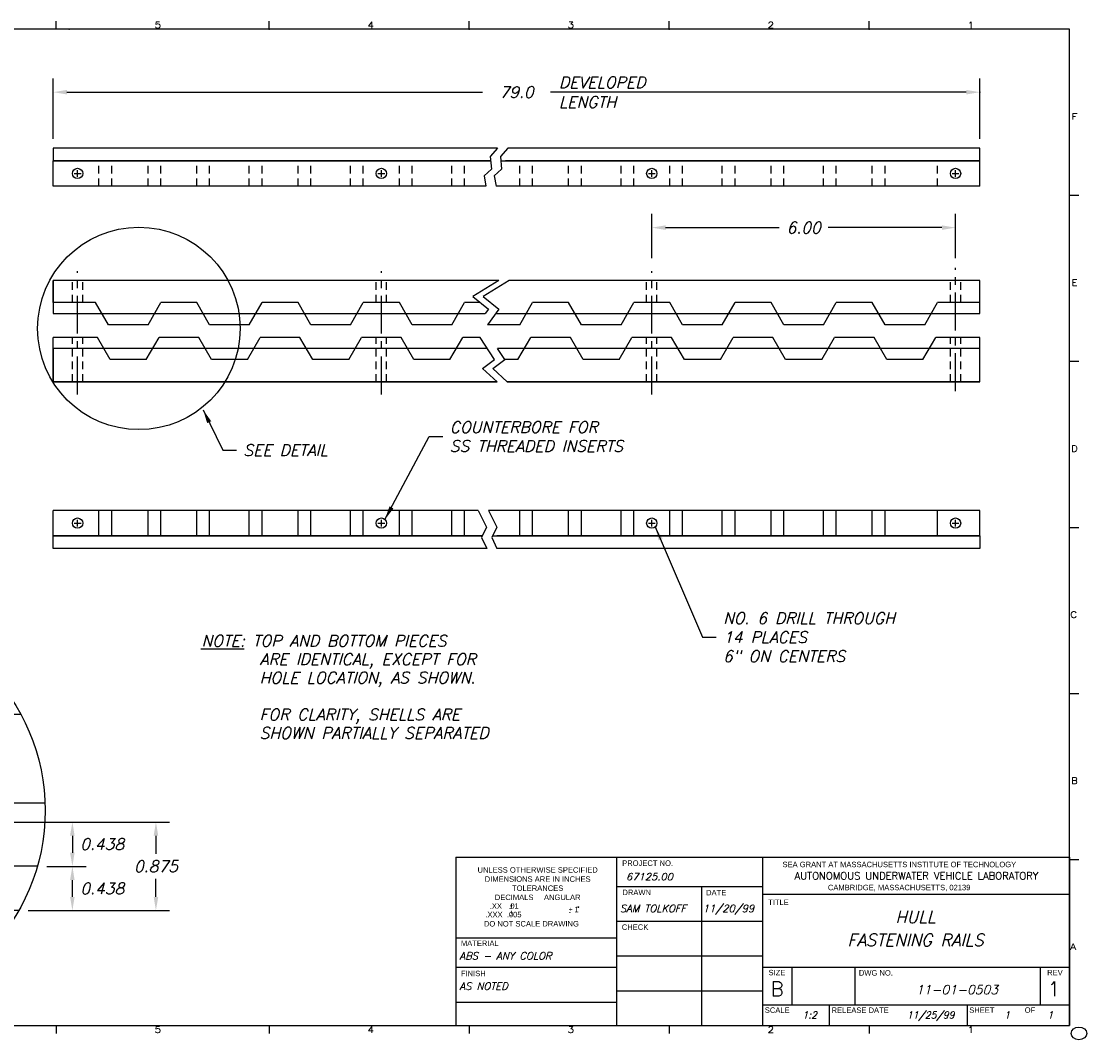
# Model space of a CAD drawing. Extents: x 21.7 to 54, y 3.8 to 24.
# Tile 2 of 2: x 32.9 to 54, y 3.8 to 23.9. Entities that reach past the tile are written whole.
import ezdxf
from ezdxf.enums import TextEntityAlignment as Align

# ---------------------------------------------------------------- set-up
doc = ezdxf.new("R2010")
doc.units = 0
doc.header["$LTSCALE"] = 0.6
doc.header["$MEASUREMENT"] = 0
doc.linetypes.add('CENTER', pattern=[2, 1.25, -0.25, 0.25, -0.25])
doc.linetypes.add('HIDDEN', pattern=[0.375, 0.25, -0.125])
doc.layers.get('0').update_dxf_attribs({"linetype": 'CONTINUOUS'})
doc.layers.get('DEFPOINTS').update_dxf_attribs({"linetype": 'CONTINUOUS'})
for name, color, linetype in [('BATTERY', 7, 'CONTINUOUS'), ('DIMEN', 1, 'CONTINUOUS'), ('HARDWARE', 1, 'CONTINUOUS'), ('HULL_RAILS_BACKING', 4, 'CONTINUOUS'), ('HULL_RAILS_BOT', 2, 'CONTINUOUS'), ('HULL_RAILS_TOP', 3, 'CONTINUOUS'), ('TTLBOX', 111, 'CONTINUOUS')]:
    doc.layers.add(name, color=color, linetype=linetype)
doc.styles.add('ENGR', font='Romans', dxfattribs={"oblique": 15})
doc.styles.add('ROMAND', font='Romand', dxfattribs={"height": 0.1})
doc.dimstyles.get("Standard").update_dxf_attribs({"dimtxt": 0.18, "dimasz": 0.18, "dimexe": 0.18, "dimexo": 0.0625, "dimgap": 0.09, "dimtad": 0, "dimtih": 1, "dimtoh": 1, "dimdec": 4, "dimzin": 0, "dimtxsty": 'STANDARD', "dimcen": 0.09, "dimazin": 3, "dimtfac": 1, "dimtdec": 4, "dimtofl": 0, "dimtmove": 0, "dimatfit": 3, "dimtolj": 1, "dimtzin": 0})

# ---------------------------------------------------------------- blocks, each defined once
blk = doc.blocks.new('BORDER')
at = {"layer": 'TTLBOX'}
for p, q in [((0, 15.75), (-20.75, 15.75)), ((-13.134, 15.75), (-13.134, 15.875)), ((-10.375, 15.75), (-10.375, 15.875)), ((-7.781, 15.75), (-7.781, 15.875)), ((-5.188, 15.75), (-5.188, 15.875)), ((-2.594, 15.75), (-2.594, 15.875)), ((0, 0), (0, 15.75)), ((0, 13.125), (0.125, 13.125)), ((0, 10.5), (0.125, 10.5)), ((0, 7.875), (0.125, 7.875)), ((0, 5.25), (0.125, 5.25)), ((0, 2.625), (0.125, 2.625)), ((-20.75, 0), (0, 0)), ((-13.134, 0), (-13.134, -0.125)), ((-10.375, 0), (-10.375, -0.125)), ((-7.781, 0), (-7.781, -0.125)), ((-5.188, 0), (-5.188, -0.125)), ((-2.594, 0), (-2.594, -0.125))]:
    blk.add_line(p, q, dxfattribs=at)
blk.add_circle((0.125, -0.125), 0.1, dxfattribs=at)
for p in [(-12.969, 15.75), (-10.375, 15.75), (-7.781, 15.75), (-5.188, 15.75), (-2.594, 15.75), (0, 13.125), (0, 10.5), (0, 10.5), (0, 7.875), (0, 7.875), (0, 5.25), (0, 5.25)]:
    blk.add_point(p, dxfattribs=at)
at = {"layer": 'TTLBOX', "style": 'ROMAND'}
for s, p in [('5', (-11.817, 15.766)), ('4', (-9.058, 15.766)), ('3', (-6.464, 15.766)), ('2', (-3.87, 15.766)), ('1', (-1.277, 15.766)), ('F', (0.067, 14.32)), ('E', (0.067, 11.695)), ('D', (0.067, 9.07)), ('C', (0.057, 6.445)), ('B', (0.067, 3.82)), ('A', (0.048, 1.195)), ('5', (-11.817, -0.116)), ('4', (-9.058, -0.116)), ('3', (-6.464, -0.116)), ('2', (-3.87, -0.116)), ('1', (-1.277, -0.116))]:
    blk.add_text(s, height=0.1, dxfattribs=at).set_placement(p, align=Align.CENTER)
blk = doc.blocks.new('BBORDER')
at = {"layer": 'TTLBOX', "xscale": 0.7619047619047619, "yscale": 0.625, "zscale": 0.7619047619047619}
blk.add_blockref('BORDER', (0, 0), dxfattribs=at)
blk = doc.blocks.new('*D12')
at = {"color": 0, "linetype": 'BYBLOCK'}
for p, q in [((2.846, 13.111), (2.846, 15.696)), ((4.062, 13.111), (4.062, 15.696)), ((2.981, 15.561), (3.166, 15.561)), ((3.927, 15.561), (3.741, 15.561))]:
    blk.add_line(p, q, dxfattribs=at)
for points in [[(2.981, 15.584), (2.981, 15.539), (2.846, 15.561)], [(3.927, 15.584), (3.927, 15.539), (4.062, 15.561)]]:
    blk.add_solid(points, dxfattribs=at)
at = {"layer": 'DEFPOINTS', "color": 0, "linetype": 'BYBLOCK'}
for p in [(4.062, 15.561), (2.846, 13.017), (4.062, 13.017)]:
    blk.add_point(p, dxfattribs=at)
at = {"color": 0, "linetype": 'BYBLOCK', "insert": (3.454, 15.561), "char_height": 0.1125, "attachment_point": 5, "style": 'ENGR'}
blk.add_mtext('\\A1;1.217', dxfattribs=at)
blk = doc.blocks.new('*D16')
at = {"color": 0, "linetype": 'BYBLOCK'}
for p, q in [((3.098, 13.548), (3.098, 14.455)), ((3.809, 13.548), (3.809, 14.455)), ((2.963, 14.32), (2.828, 14.32)), ((3.944, 14.32), (4.079, 14.32))]:
    blk.add_line(p, q, dxfattribs=at)
for points in [[(2.963, 14.343), (2.963, 14.298), (3.098, 14.32)], [(3.944, 14.343), (3.944, 14.298), (3.809, 14.32)]]:
    blk.add_solid(points, dxfattribs=at)
at = {"layer": 'DEFPOINTS', "color": 0, "linetype": 'BYBLOCK'}
for p in [(3.809, 14.32), (3.098, 13.455), (3.809, 13.455)]:
    blk.add_point(p, dxfattribs=at)
at = {"color": 0, "linetype": 'BYBLOCK', "insert": (3.454, 14.32), "char_height": 0.1125, "attachment_point": 5, "style": 'ENGR'}
blk.add_mtext('\\A1;0.711', dxfattribs=at)
blk = doc.blocks.new('*D14')
at = {"color": 0, "linetype": 'BYBLOCK'}
for p, q in [((3.454, 12.736), (3.454, 11.523)), ((2.454, 12.298), (2.454, 11.523)), ((2.589, 11.658), (2.672, 11.658)), ((3.319, 11.658), (3.236, 11.658))]:
    blk.add_line(p, q, dxfattribs=at)
for points in [[(2.589, 11.681), (2.589, 11.636), (2.454, 11.658)], [(3.319, 11.681), (3.319, 11.636), (3.454, 11.658)]]:
    blk.add_solid(points, dxfattribs=at)
at = {"layer": 'DEFPOINTS', "color": 0, "linetype": 'BYBLOCK'}
for p in [(3.454, 12.83), (2.454, 12.392), (3.454, 11.658)]:
    blk.add_point(p, dxfattribs=at)
at = {"color": 0, "linetype": 'BYBLOCK', "insert": (2.954, 11.658), "char_height": 0.1125, "attachment_point": 5, "style": 'ENGR'}
blk.add_mtext('\\A1;1.000', dxfattribs=at)
blk = doc.blocks.new('*D13')
at = {"color": 0, "linetype": 'BYBLOCK'}
for start, end in [(90.9991, 121.9982), (0, 60), (298.0018, 329.0009)]:
    blk.add_arc((2.809, 12.392), 0.253, start, end, dxfattribs=at)
for points in [[(2.811, 12.666), (2.799, 12.623), (2.936, 12.611)], [(3.004, 12.268), (3.048, 12.256), (3.062, 12.392)]]:
    blk.add_solid(points, dxfattribs=at)
at = {"layer": 'DEFPOINTS', "color": 0, "linetype": 'BYBLOCK'}
for p in [(3.062, 12.83), (3.047, 12.478), (2.809, 12.392), (2.809, 12.392), (4.797, 12.392)]:
    blk.add_point(p, dxfattribs=at)
at = {"color": 0, "linetype": 'BYBLOCK', "insert": (2.806, 12.748), "char_height": 0.1125, "attachment_point": 5, "style": 'ENGR'}
blk.add_mtext('\\A1;60°', dxfattribs=at)
blk = doc.blocks.new('*D11')
at = {"color": 0, "linetype": 'BYBLOCK'}
blk.add_line((1.968, 13.017), (1.43, 13.017), dxfattribs=at)
blk.add_arc((2.062, 13.017), 0.498, 135.5957, 164.4043, dxfattribs=at)
for points in [[(1.693, 13.383), (1.72, 13.347), (1.813, 13.448)], [(1.605, 13.148), (1.561, 13.154), (1.565, 13.017)]]:
    blk.add_solid(points, dxfattribs=at)
at = {"layer": 'DEFPOINTS', "color": 0, "linetype": 'BYBLOCK'}
for p in [(1.809, 13.455), (1.681, 13.337), (2.062, 13.017), (2.062, 13.017), (2.846, 13.017)]:
    blk.add_point(p, dxfattribs=at)
at = {"color": 0, "linetype": 'BYBLOCK', "insert": (1.821, 13.14), "char_height": 0.1125, "attachment_point": 5, "style": 'ENGR'}
blk.add_mtext('\\A1;60°', dxfattribs=at)
blk = doc.blocks.new('*D10')
at = {"color": 0, "linetype": 'BYBLOCK'}
for p, q in [((2.062, 13.111), (2.062, 14.744)), ((2.846, 13.111), (2.846, 14.744)), ((1.927, 14.609), (1.792, 14.609)), ((2.981, 14.609), (3.116, 14.609))]:
    blk.add_line(p, q, dxfattribs=at)
for points in [[(1.927, 14.631), (1.927, 14.586), (2.062, 14.609)], [(2.981, 14.631), (2.981, 14.586), (2.846, 14.609)]]:
    blk.add_solid(points, dxfattribs=at)
at = {"layer": 'DEFPOINTS', "color": 0, "linetype": 'BYBLOCK'}
for p in [(2.846, 14.609), (2.062, 13.017), (2.846, 13.017)]:
    blk.add_point(p, dxfattribs=at)
at = {"color": 0, "linetype": 'BYBLOCK', "insert": (2.454, 14.609), "char_height": 0.1125, "attachment_point": 5, "style": 'ENGR'}
blk.add_mtext('\\A1;0.784', dxfattribs=at)
blk = doc.blocks.new('*D8')
at = {"color": 0, "linetype": 'BYBLOCK'}
for p, q in [((0.879, 13.892), (-0.436, 13.892)), ((-0.301, 13.757), (-0.301, 13.578)), ((-0.301, 13.152), (-0.301, 13.331)), ((1.968, 13.017), (-0.436, 13.017))]:
    blk.add_line(p, q, dxfattribs=at)
for points in [[(-0.323, 13.757), (-0.278, 13.757), (-0.301, 13.892)], [(-0.323, 13.152), (-0.278, 13.152), (-0.301, 13.017)]]:
    blk.add_solid(points, dxfattribs=at)
at = {"layer": 'DEFPOINTS', "color": 0, "linetype": 'BYBLOCK'}
for p in [(0.973, 13.892), (-0.301, 13.017), (2.062, 13.017)]:
    blk.add_point(p, dxfattribs=at)
at = {"color": 0, "linetype": 'BYBLOCK', "insert": (-0.301, 13.455), "char_height": 0.1125, "attachment_point": 5, "style": 'ENGR'}
blk.add_mtext('\\A1;0.875', dxfattribs=at)
blk = doc.blocks.new('*D7')
at = {"color": 0, "linetype": 'BYBLOCK'}
for p, q in [((0.879, 13.455), (0.323, 13.455)), ((0.458, 13.32), (0.458, 13.152)), ((1.968, 13.017), (0.323, 13.017))]:
    blk.add_line(p, q, dxfattribs=at)
for points in [[(0.435, 13.32), (0.48, 13.32), (0.458, 13.455)], [(0.435, 13.152), (0.48, 13.152), (0.458, 13.017)]]:
    blk.add_solid(points, dxfattribs=at)
at = {"layer": 'DEFPOINTS', "color": 0, "linetype": 'BYBLOCK'}
for p in [(0.973, 13.455), (0.458, 13.017), (2.062, 13.017)]:
    blk.add_point(p, dxfattribs=at)
at = {"color": 0, "linetype": 'BYBLOCK', "insert": (0.155, 13.236), "char_height": 0.1125, "attachment_point": 5, "style": 'ENGR'}
blk.add_mtext('\\A1;0.438', dxfattribs=at)
blk = doc.blocks.new('*D15')
at = {"color": 0, "linetype": 'BYBLOCK'}
for p, q in [((2.454, 12.298), (2.454, 11.523)), ((1.454, 11.611), (1.454, 11.523)), ((1.589, 11.658), (1.672, 11.658)), ((2.319, 11.658), (2.236, 11.658))]:
    blk.add_line(p, q, dxfattribs=at)
for points in [[(1.589, 11.681), (1.589, 11.636), (1.454, 11.658)], [(2.319, 11.681), (2.319, 11.636), (2.454, 11.658)]]:
    blk.add_solid(points, dxfattribs=at)
at = {"layer": 'DEFPOINTS', "color": 0, "linetype": 'BYBLOCK'}
for p in [(2.454, 12.392), (1.454, 11.705), (2.454, 11.658)]:
    blk.add_point(p, dxfattribs=at)
at = {"color": 0, "linetype": 'BYBLOCK', "insert": (1.954, 11.658), "char_height": 0.1125, "attachment_point": 5, "style": 'ENGR'}
blk.add_mtext('\\A1;1.000', dxfattribs=at)
blk = doc.blocks.new('*D6')
at = {"color": 0, "linetype": 'BYBLOCK'}
for start, end in [(58.0018, 89.0009), (120, 180), (210.9991, 241.9982)]:
    blk.add_arc((2.098, 12.392), 0.253, start, end, dxfattribs=at)
for points in [[(2.108, 12.623), (2.097, 12.666), (1.972, 12.611)], [(1.86, 12.256), (1.903, 12.268), (1.846, 12.392)]]:
    blk.add_solid(points, dxfattribs=at)
at = {"layer": 'DEFPOINTS', "color": 0, "linetype": 'BYBLOCK'}
for p in [(1.846, 12.83), (1.861, 12.478), (0.111, 12.392), (2.098, 12.392), (2.098, 12.392)]:
    blk.add_point(p, dxfattribs=at)
at = {"color": 0, "linetype": 'BYBLOCK', "insert": (2.101, 12.748), "char_height": 0.1125, "attachment_point": 5, "style": 'ENGR'}
blk.add_mtext('\\A1;60°', dxfattribs=at)
blk = doc.blocks.new('*D17')
at = {"color": 0, "linetype": 'BYBLOCK'}
for p, q in [((1.809, 13.548), (1.809, 15.401)), ((3.098, 13.548), (3.098, 15.401)), ((1.944, 15.266), (2.174, 15.266)), ((2.963, 15.266), (2.734, 15.266))]:
    blk.add_line(p, q, dxfattribs=at)
for points in [[(1.944, 15.289), (1.944, 15.244), (1.809, 15.266)], [(2.963, 15.289), (2.963, 15.244), (3.098, 15.266)]]:
    blk.add_solid(points, dxfattribs=at)
at = {"layer": 'DEFPOINTS', "color": 0, "linetype": 'BYBLOCK'}
for p in [(3.098, 15.266), (1.809, 13.455), (3.098, 13.455)]:
    blk.add_point(p, dxfattribs=at)
at = {"color": 0, "linetype": 'BYBLOCK', "insert": (2.454, 15.266), "char_height": 0.1125, "attachment_point": 5, "style": 'ENGR'}
blk.add_mtext('\\A1;1.289', dxfattribs=at)
blk = doc.blocks.new('*D9')
at = {"color": 0, "linetype": 'BYBLOCK'}
for p, q in [((0.879, 13.892), (0.323, 13.892)), ((0.458, 13.757), (0.458, 13.59)), ((0.879, 13.455), (0.323, 13.455))]:
    blk.add_line(p, q, dxfattribs=at)
for points in [[(0.435, 13.757), (0.48, 13.757), (0.458, 13.892)], [(0.435, 13.59), (0.48, 13.59), (0.458, 13.455)]]:
    blk.add_solid(points, dxfattribs=at)
at = {"layer": 'DEFPOINTS', "color": 0, "linetype": 'BYBLOCK'}
for p in [(0.973, 13.892), (0.458, 13.455), (0.973, 13.455)]:
    blk.add_point(p, dxfattribs=at)
at = {"color": 0, "linetype": 'BYBLOCK', "insert": (0.165, 13.673), "char_height": 0.1125, "attachment_point": 5, "style": 'ENGR'}
blk.add_mtext('\\A1;0.438', dxfattribs=at)
blk = doc.blocks.new('*D5')
at = {"color": 0, "linetype": 'BYBLOCK'}
for p, q in [((3.939, 12.83), (5.893, 12.83)), ((5.758, 12.695), (5.758, 12.516)), ((5.758, 12.09), (5.758, 12.268)), ((4.497, 11.955), (5.893, 11.955))]:
    blk.add_line(p, q, dxfattribs=at)
for points in [[(5.736, 12.695), (5.781, 12.695), (5.758, 12.83)], [(5.736, 12.09), (5.781, 12.09), (5.758, 11.955)]]:
    blk.add_solid(points, dxfattribs=at)
at = {"layer": 'DEFPOINTS', "color": 0, "linetype": 'BYBLOCK'}
for p in [(3.846, 12.83), (4.403, 11.955), (5.758, 11.955)]:
    blk.add_point(p, dxfattribs=at)
at = {"color": 0, "linetype": 'BYBLOCK', "insert": (5.758, 12.392), "char_height": 0.1125, "attachment_point": 5, "style": 'ENGR'}
blk.add_mtext('\\A1;0.875', dxfattribs=at)
blk = doc.blocks.new('*D4')
at = {"color": 0, "linetype": 'BYBLOCK'}
for p, q in [((4.681, 12.392), (5.068, 12.392)), ((4.933, 12.09), (4.933, 12.257)), ((4.497, 11.955), (5.068, 11.955))]:
    blk.add_line(p, q, dxfattribs=at)
for points in [[(4.91, 12.257), (4.955, 12.257), (4.933, 12.392)], [(4.91, 12.09), (4.955, 12.09), (4.933, 11.955)]]:
    blk.add_solid(points, dxfattribs=at)
at = {"layer": 'DEFPOINTS', "color": 0, "linetype": 'BYBLOCK'}
for p in [(4.587, 12.392), (4.933, 12.392), (4.403, 11.955)]:
    blk.add_point(p, dxfattribs=at)
at = {"color": 0, "linetype": 'BYBLOCK', "insert": (5.228, 12.173), "char_height": 0.1125, "attachment_point": 5, "style": 'ENGR'}
blk.add_mtext('\\A1;0.438', dxfattribs=at)
blk = doc.blocks.new('*D3')
at = {"color": 0, "linetype": 'BYBLOCK'}
for p, q in [((3.939, 12.83), (5.068, 12.83)), ((4.933, 12.695), (4.933, 12.527)), ((4.681, 12.392), (5.068, 12.392))]:
    blk.add_line(p, q, dxfattribs=at)
for points in [[(4.91, 12.695), (4.955, 12.695), (4.933, 12.83)], [(4.91, 12.527), (4.955, 12.527), (4.933, 12.392)]]:
    blk.add_solid(points, dxfattribs=at)
at = {"layer": 'DEFPOINTS', "color": 0, "linetype": 'BYBLOCK'}
for p in [(3.846, 12.83), (4.587, 12.392), (4.933, 12.392)]:
    blk.add_point(p, dxfattribs=at)
at = {"color": 0, "linetype": 'BYBLOCK', "insert": (5.227, 12.611), "char_height": 0.1125, "attachment_point": 5, "style": 'ENGR'}
blk.add_mtext('\\A1;0.438', dxfattribs=at)
blk = doc.blocks.new('*D18')
at = {"color": 0, "linetype": 'BYBLOCK'}
blk.add_line((2.939, 13.017), (3.478, 13.017), dxfattribs=at)
blk.add_arc((2.846, 13.017), 0.498, 15.5957, 44.4043, dxfattribs=at)
for points in [[(3.187, 13.347), (3.215, 13.383), (3.094, 13.448)], [(3.347, 13.154), (3.302, 13.148), (3.343, 13.017)]]:
    blk.add_solid(points, dxfattribs=at)
at = {"layer": 'DEFPOINTS', "color": 0, "linetype": 'BYBLOCK'}
for p in [(3.098, 13.455), (3.227, 13.337), (2.062, 13.017), (2.846, 13.017), (2.846, 13.017)]:
    blk.add_point(p, dxfattribs=at)
at = {"color": 0, "linetype": 'BYBLOCK', "insert": (3.087, 13.14), "char_height": 0.1125, "attachment_point": 5, "style": 'ENGR'}
blk.add_mtext('\\A1;60°', dxfattribs=at)
blk = doc.blocks.new('*D19')
at = {"color": 0, "linetype": 'BYBLOCK'}
for p, q in [((44.389, 19.194), (44.389, 20.069)), ((50.389, 19.194), (50.389, 20.069)), ((44.659, 19.799), (46.907, 19.799)), ((50.119, 19.799), (47.87, 19.799))]:
    blk.add_line(p, q, dxfattribs=at)
for points in [[(44.659, 19.844), (44.659, 19.754), (44.389, 19.799)], [(50.119, 19.844), (50.119, 19.754), (50.389, 19.799)]]:
    blk.add_solid(points, dxfattribs=at)
at = {"layer": 'DEFPOINTS', "color": 0, "linetype": 'BYBLOCK'}
for p in [(50.389, 19.799), (44.389, 19.006), (50.389, 19.006)]:
    blk.add_point(p, dxfattribs=at)
at = {"color": 0, "linetype": 'BYBLOCK', "insert": (47.389, 19.799), "char_height": 0.225, "attachment_point": 5, "style": 'ENGR'}
blk.add_mtext('\\A1;6.00', dxfattribs=at)
blk = doc.blocks.new('X_JUNK')
at = {"layer": 'BATTERY', "color": 1, "linetype": 'CENTER'}
for p, q in [((2.1143, -2.9137), (2.1143, -1.9762)), ((2.1143, -4.4137), (2.1143, -3.0387))]:
    blk.add_line(p, q, dxfattribs=at)
at = {"layer": 'DIMEN'}
for p, q in [((2.6961, -3.7262), (2.3159, -3.7262)), ((3.5324, -3.7262), (3.9126, -3.7262))]:
    blk.add_line(p, q, dxfattribs=at)
blk.add_circle((3.3246, -3.1753), 2, dxfattribs=at)
at = {"layer": 'HULL_RAILS_BOT'}
for p, q in [((2.506, -3.2887), (1.6336, -3.2887)), ((1.6336, -4.1637), (1.6336, -3.2887)), ((2.7586, -3.7262), (2.506, -3.2887)), ((3.4699, -3.7262), (3.7225, -3.2887)), ((4.506, -3.2887), (3.7225, -3.2887)), ((4.7586, -3.7262), (4.506, -3.2887)), ((3.4699, -3.7262), (2.7586, -3.7262)), ((5.2472, -3.7262), (4.7586, -3.7262)), ((5.0633, -4.1637), (1.6336, -4.1637))]:
    blk.add_line(p, q, dxfattribs=at)
at = {"layer": 'HULL_RAILS_BOT', "linetype": 'HIDDEN'}
for p, q in [((1.9893, -4.1637), (1.9893, -3.2887)), ((2.2393, -4.1637), (2.2393, -3.2887))]:
    blk.add_line(p, q, dxfattribs=at)
at = {"layer": 'HULL_RAILS_TOP'}
for p, q in [((5.085, -2.2262), (1.6336, -2.2262)), ((1.6336, -2.6637), (1.6336, -2.2262)), ((2.4699, -2.6637), (1.6336, -2.6637)), ((2.7225, -3.1012), (2.4699, -2.6637)), ((3.506, -3.1012), (3.7586, -2.6637)), ((4.4699, -2.6637), (3.7586, -2.6637)), ((4.7225, -3.1012), (4.4699, -2.6637)), ((3.506, -3.1012), (2.7225, -3.1012)), ((5.3232, -3.1012), (4.7225, -3.1012))]:
    blk.add_line(p, q, dxfattribs=at)
at = {"layer": 'HULL_RAILS_TOP', "linetype": 'HIDDEN'}
for p, q in [((1.9893, -2.6637), (1.9893, -2.2262)), ((2.2393, -2.6637), (2.2393, -2.2262))]:
    blk.add_line(p, q, dxfattribs=at)
at = {"layer": 'DIMEN', "style": 'ENGR', "oblique": 15}
for p in [(3.8275, -0.8077), (2.8843, -1.089)]:
    blk.add_text('(REF)', height=0.1125, dxfattribs=at).set_placement(p)
at = {"layer": 'DIMEN'}
for base, p1, p2, picture, middle, set_off in [((4.72251, -0.5569), (3.506, -3.1012), (4.72251, -3.1012), '*D12', (4.11425, -0.5569), (0.66049, -16.11829)), ((3.7586, -0.8522), (2.4699, -2.6637), (3.7586, -2.6637), '*D17', (3.1143, -0.8522), (0.6605, -16.1183)), ((3.506, -1.50975), (2.72251, -3.1012), (3.506, -3.1012), '*D10', (3.11425, -1.50975), (0.66049, -16.11829)), ((4.4699, -1.7981), (3.7586, -2.6637), (4.4699, -2.6637), '*D16', (4.1143, -1.7981), (0.6605, -16.1183)), ((4.1143, -4.4603), (3.1143, -3.7262), (4.1143, -3.2887), '*D14', (3.6143, -4.4603), (0.6605, -16.1183)), ((3.1143, -4.4603), (2.1143, -4.4137), (3.1143, -3.7262), '*D15', (2.6143, -4.4603), (0.6605, -16.1183))]:
    dim = blk.add_linear_dim(base=base, p1=p1, p2=p2, dimstyle='STANDARD', override={"dimscale": 0.75, "dimtxt": 0.15, "dimexo": 0.125, "dimdec": 3, "dimtxsty": 'ENGR', "dimtdec": 0, "dimtzin": 12}, dxfattribs=at)
    dim.commit()
    dim.dimension.update_dxf_attribs({"geometry": picture, "text_midpoint": middle, "insert": set_off})
for base, p1, p2, picture, middle in [((0.3599, -3.1012), (1.6336, -2.2262), (2.7225, -3.1012), '*D8', (0.3599, -2.6637)), ((6.4187, -4.1637), (4.506, -3.2887), (5.0633, -4.1637), '*D5', (6.4187, -3.7262))]:
    dim = blk.add_linear_dim(base=base, p1=p1, p2=p2, angle=90, dimstyle='STANDARD', override={"dimscale": 0.75, "dimtxt": 0.15, "dimexo": 0.125, "dimdec": 3, "dimtxsty": 'ENGR', "dimtdec": 0, "dimtzin": 12}, dxfattribs=at)
    dim.commit()
    dim.dimension.update_dxf_attribs({"geometry": picture, "text_midpoint": middle, "insert": (0.6605, -16.1183)})
for base, p1, p2, picture, middle in [((1.1180917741, -2.6637031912), (1.6335910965, -2.2262031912), (1.6335910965, -2.6637031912), '*D9', (0.8258083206, -2.4449531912)), ((1.1180917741, -3.1012031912), (1.6335910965, -2.6637031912), (2.7225067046, -3.1012031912), '*D7', (0.815709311, -2.8824531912)), ((5.5931622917, -3.7262031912), (4.5060003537, -3.2887031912), (5.247238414, -3.7262031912), '*D3', (5.8871660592, -3.5074531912)), ((5.5931622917, -3.7262031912), (5.0633164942, -4.1637031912), (5.247238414, -3.7262031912), '*D4', (5.8884853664, -3.9449531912))]:
    dim = blk.add_linear_dim(base=base, p1=p1, p2=p2, angle=90, dimstyle='STANDARD', override={"dimscale": 0.75, "dimtxt": 0.15, "dimexo": 0.125, "dimdec": 3, "dimtxsty": 'ENGR', "dimtdec": 0, "dimtzin": 12}, dxfattribs=at)
    dim.commit()
    dim.dimension.update_dxf_attribs({"geometry": picture, "text_midpoint": middle, "dimtype": 128, "insert": (0.6604863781, -16.1182873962)})
for base, line1, line2, picture, middle in [((2.3414, -2.7814), ((3.506, -3.1012), (2.7225, -3.1012)), ((2.7225, -3.1012), (2.4699, -2.6637)), '*D11', (2.4811, -2.9784)), ((3.8871, -2.7814), ((2.7225, -3.1012), (3.506, -3.1012)), ((3.506, -3.1012), (3.7586, -2.6637)), '*D18', (3.7474, -2.9784)), ((2.5212, -3.6398), ((2.7586, -3.7262), (2.506, -3.2887)), ((2.7586, -3.7262), (0.7713, -3.7262)), '*D6', (2.7618, -3.3703)), ((3.7073, -3.6398), ((3.4699, -3.7262), (3.7225, -3.2887)), ((3.4699, -3.7262), (5.4572, -3.7262)), '*D13', (3.4667, -3.3703))]:
    dim = blk.add_angular_dim_2l(base=base, line1=line1, line2=line2, dimstyle='STANDARD', override={"dimscale": 0.75, "dimtxt": 0.15, "dimexo": 0.125, "dimdec": 0, "dimtxsty": 'ENGR', "dimtdec": 0, "dimtzin": 12}, dxfattribs=at)
    dim.commit()
    dim.dimension.update_dxf_attribs({"geometry": picture, "text_midpoint": middle, "dimtype": 130, "insert": (0.6605, -16.1183)})

msp = doc.modelspace()

# ---------------------------------------------------------------- linework, layer by layer
at = {"layer": 'BATTERY', "color": 1, "linetype": 'CENTER'}
for p, q in [((51.3662, 16.5687), (51.3662, 19.0062)), ((34.0227, 16.5045), (34.0227, 18.942)), ((40.0227, 16.5045), (40.0227, 18.942)), ((45.3662, 16.5045), (45.3662, 18.942))]:
    msp.add_line(p, q, dxfattribs=at)
at = {"layer": 'DEFPOINTS', "color": 0, "linetype": 'BYBLOCK'}
for p in [(33.542, 21.3694), (33.542, 21.3694), (51.8468, 21.3694), (51.8468, 21.3694)]:
    msp.add_point(p, dxfattribs=at)
at = {"layer": 'DIMEN'}
for p, q in [((33.542, 21.5569), (33.542, 22.7464)), ((51.8468, 21.5569), (51.8468, 22.7464)), ((33.812, 22.4764), (42.0233, 22.4764)), ((51.5768, 22.4764), (43.3655, 22.4764))]:
    msp.add_line(p, q, dxfattribs=at)
msp.add_circle((35.2331, 17.807), 2, dxfattribs=at)
msp.add_point((51.8468, 22.4764), dxfattribs=at)
for points in [[(33.812, 22.5214), (33.812, 22.4314), (33.542, 22.4764)], [(51.5768, 22.5214), (51.5768, 22.4314), (51.8468, 22.4764)]]:
    msp.add_solid(points, dxfattribs=at)
at = {"layer": 'HULL_RAILS_BACKING'}
for points in [[(42.3193, 21.3694), (33.542, 21.3694), (33.542, 21.1194), (42.1812, 21.1194)], [(42.3837, 21.1194), (51.8468, 21.1194), (51.8468, 21.3694), (42.5219, 21.3694)], [(42.3423, 18.7562), (33.542, 18.7562), (33.542, 18.0999), (42.0762, 18.0999)], [(42.2787, 18.0999), (51.8468, 18.0999), (51.8468, 18.7562), (42.5448, 18.7562)], [(42.1158, 17.4107), (33.542, 17.4107), (33.542, 16.7545), (42.3083, 16.7545)], [(42.5108, 16.7545), (51.8468, 16.7545), (51.8468, 17.4107), (42.3184, 17.4107)], [(42.1041, 13.4604), (33.542, 13.4604), (33.542, 13.7104), (42.021, 13.7104)], [(42.2236, 13.7104), (51.8468, 13.7104), (51.8468, 13.4604), (42.3067, 13.4604)]]:
    msp.add_lwpolyline(points, dxfattribs=at)
at = {"layer": 'HULL_RAILS_BACKING', "flags": 128}
for points in [[(42.3083, 16.7545), (42.021, 17.0159), (42.2572, 17.192), (41.9745, 17.6295)], [(42.5108, 16.7545), (42.2236, 17.0159), (42.4598, 17.192), (42.3184, 17.4107)]]:
    msp.add_lwpolyline(points, dxfattribs=at)
at = {"layer": 'HULL_RAILS_BOT'}
for p, q in [((33.542, 16.7545), (33.542, 17.6295)), ((34.4145, 17.6295), (33.542, 17.6295)), ((34.667, 17.192), (34.4145, 17.6295)), ((35.3784, 17.192), (35.631, 17.6295)), ((36.4145, 17.6295), (35.631, 17.6295)), ((36.667, 17.192), (36.4145, 17.6295)), ((37.3784, 17.192), (37.631, 17.6295)), ((38.4145, 17.6295), (37.631, 17.6295)), ((38.667, 17.192), (38.4145, 17.6295)), ((39.3784, 17.192), (39.631, 17.6295)), ((40.4145, 17.6295), (39.631, 17.6295)), ((40.667, 17.192), (40.4145, 17.6295)), ((41.3784, 17.192), (41.631, 17.6295)), ((41.9745, 17.6295), (41.631, 17.6295)), ((42.7218, 17.192), (42.9744, 17.6295)), ((43.7579, 17.6295), (42.9744, 17.6295)), ((44.0105, 17.192), (43.7579, 17.6295)), ((44.7218, 17.192), (44.9744, 17.6295)), ((45.7579, 17.6295), (44.9744, 17.6295)), ((46.0105, 17.192), (45.7579, 17.6295)), ((46.7218, 17.192), (46.9744, 17.6295)), ((47.7579, 17.6295), (46.9744, 17.6295)), ((48.0105, 17.192), (47.7579, 17.6295)), ((48.7218, 17.192), (48.9744, 17.6295)), ((49.7579, 17.6295), (48.9744, 17.6295)), ((50.0105, 17.192), (49.7579, 17.6295)), ((50.7218, 17.192), (50.9744, 17.6295)), ((51.8468, 17.6295), (50.9744, 17.6295)), ((51.8468, 16.7545), (51.8468, 17.6295)), ((35.3784, 17.192), (34.667, 17.192)), ((37.3784, 17.192), (36.667, 17.192)), ((39.3784, 17.192), (38.667, 17.192)), ((41.3784, 17.192), (40.667, 17.192)), ((42.7218, 17.192), (42.4598, 17.192)), ((44.7218, 17.192), (44.0105, 17.192)), ((46.7218, 17.192), (46.0105, 17.192)), ((48.7218, 17.192), (48.0105, 17.192)), ((50.7218, 17.192), (50.0105, 17.192)), ((42.3083, 16.7545), (33.542, 16.7545)), ((51.8468, 16.7545), (42.5108, 16.7545)), ((41.934, 14.2104), (33.542, 14.2104)), ((33.542, 13.7104), (33.542, 14.2104)), ((34.4431, 13.7104), (34.4431, 14.2104)), ((34.6957, 13.7104), (34.6957, 14.2104)), ((35.4145, 13.7104), (35.4145, 14.2104)), ((35.667, 13.7104), (35.667, 14.2104)), ((36.3784, 13.7104), (36.3784, 14.2104)), ((36.631, 13.7104), (36.631, 14.2104)), ((37.4145, 13.7104), (37.4145, 14.2104)), ((37.667, 13.7104), (37.667, 14.2104)), ((38.3784, 13.7104), (38.3784, 14.2104)), ((38.631, 13.7104), (38.631, 14.2104)), ((39.4145, 13.7104), (39.4145, 14.2104)), ((39.667, 13.7104), (39.667, 14.2104)), ((40.3784, 13.7104), (40.3784, 14.2104)), ((40.631, 13.7104), (40.631, 14.2104)), ((41.4145, 13.7104), (41.4145, 14.2104)), ((41.667, 13.7104), (41.667, 14.2104)), ((51.8468, 14.2104), (42.1366, 14.2104)), ((42.7579, 13.7104), (42.7579, 14.2104)), ((43.0105, 13.7104), (43.0105, 14.2104)), ((43.7218, 13.7104), (43.7218, 14.2104)), ((43.9744, 13.7104), (43.9744, 14.2104)), ((44.7579, 13.7104), (44.7579, 14.2104)), ((45.0105, 13.7104), (45.0105, 14.2104)), ((45.7218, 13.7104), (45.7218, 14.2104)), ((45.9744, 13.7104), (45.9744, 14.2104)), ((46.7579, 13.7104), (46.7579, 14.2104)), ((47.0105, 13.7104), (47.0105, 14.2104)), ((47.7218, 13.7104), (47.7218, 14.2104)), ((47.9744, 13.7104), (47.9744, 14.2104)), ((48.7579, 13.7104), (48.7579, 14.2104)), ((49.0105, 13.7104), (49.0105, 14.2104)), ((49.7218, 13.7104), (49.7218, 14.2104)), ((49.9744, 13.7104), (49.9744, 14.2104)), ((51.0105, 13.7104), (51.0105, 14.2104)), ((51.8468, 13.7104), (51.8468, 14.2104)), ((42.021, 13.7104), (33.542, 13.7104)), ((51.8468, 13.7104), (42.3067, 13.7104))]:
    msp.add_line(p, q, dxfattribs=at)
at = {"layer": 'HULL_RAILS_BOT', "linetype": 'HIDDEN'}
for p, q in [((33.9207, 16.7545), (33.9207, 17.6295)), ((34.1247, 16.7545), (34.1247, 17.6295)), ((39.9207, 16.7545), (39.9207, 17.6295)), ((40.1247, 16.7545), (40.1247, 17.6295)), ((45.2642, 16.7545), (45.2642, 17.6295)), ((45.4682, 16.7545), (45.4682, 17.6295)), ((51.2642, 16.7545), (51.2642, 17.6295)), ((51.4682, 16.7545), (51.4682, 17.6295))]:
    msp.add_line(p, q, dxfattribs=at)
at = {"layer": 'HULL_RAILS_BOT', "color": 1}
for p, q in [((33.9552, 13.9604), (34.0902, 13.9604)), ((34.0227, 13.8929), (34.0227, 14.0279)), ((39.9552, 13.9604), (40.0902, 13.9604)), ((40.0227, 13.8929), (40.0227, 14.0279)), ((45.2987, 13.9604), (45.4337, 13.9604)), ((45.3662, 13.8929), (45.3662, 14.0279)), ((51.2987, 13.9604), (51.4337, 13.9604)), ((51.3662, 13.8929), (51.3662, 14.0279))]:
    msp.add_line(p, q, dxfattribs=at)
at = {"layer": 'HULL_RAILS_BOT', "flags": 128}
for points in [[(41.934, 14.2104), (42.1032, 13.878), (42.0044, 13.6764), (42.1041, 13.4604)], [(42.1366, 14.2104), (42.3057, 13.878), (42.2069, 13.6764), (42.3067, 13.4604)]]:
    msp.add_lwpolyline(points, dxfattribs=at)
at = {"layer": 'HULL_RAILS_BOT'}
for centre in [(34.0227, 20.8694), (40.0227, 20.8694), (45.3662, 20.8694), (51.3662, 20.8694), (34.0227, 13.9604), (40.0227, 13.9604), (45.3662, 13.9604), (51.3662, 13.9604)]:
    msp.add_circle(centre, 0.102, dxfattribs=at)
at = {"layer": 'HULL_RAILS_TOP'}
for p, q in [((42.1812, 21.1194), (33.542, 21.1194)), ((33.542, 20.6194), (33.542, 21.1194)), ((51.8468, 21.1194), (42.4768, 21.1194)), ((51.8468, 20.6194), (51.8468, 21.1194)), ((42.0881, 20.6194), (33.542, 20.6194)), ((51.8468, 20.6194), (42.2907, 20.6194)), ((42.3423, 18.7562), (33.542, 18.7562)), ((33.542, 18.3187), (33.542, 18.7562)), ((51.8468, 18.7562), (42.5448, 18.7562)), ((51.8468, 18.3187), (51.8468, 18.7562)), ((34.3784, 18.3187), (33.542, 18.3187)), ((34.631, 17.8812), (34.3784, 18.3187)), ((35.4145, 17.8812), (35.667, 18.3187)), ((36.3784, 18.3187), (35.667, 18.3187)), ((36.631, 17.8812), (36.3784, 18.3187)), ((37.4145, 17.8812), (37.667, 18.3187)), ((38.3784, 18.3187), (37.667, 18.3187)), ((38.631, 17.8812), (38.3784, 18.3187)), ((39.4145, 17.8812), (39.667, 18.3187)), ((40.3784, 18.3187), (39.667, 18.3187)), ((40.631, 17.8812), (40.3784, 18.3187)), ((41.4145, 17.8812), (41.667, 18.3187)), ((41.9777, 18.3187), (41.667, 18.3187)), ((42.7579, 17.8812), (43.0105, 18.3187)), ((43.7218, 18.3187), (43.0105, 18.3187)), ((43.9744, 17.8812), (43.7218, 18.3187)), ((44.7579, 17.8812), (45.0105, 18.3187)), ((45.7218, 18.3187), (45.0105, 18.3187)), ((45.9744, 17.8812), (45.7218, 18.3187)), ((46.7579, 17.8812), (47.0105, 18.3187)), ((47.7218, 18.3187), (47.0105, 18.3187)), ((47.9744, 17.8812), (47.7218, 18.3187)), ((48.7579, 17.8812), (49.0105, 18.3187)), ((49.7218, 18.3187), (49.0105, 18.3187)), ((49.9744, 17.8812), (49.7218, 18.3187)), ((50.7579, 17.8812), (51.0105, 18.3187)), ((51.8468, 18.3187), (51.0105, 18.3187)), ((35.4145, 17.8812), (34.631, 17.8812)), ((37.4145, 17.8812), (36.631, 17.8812)), ((39.4145, 17.8812), (38.631, 17.8812)), ((41.4145, 17.8812), (40.631, 17.8812)), ((42.7579, 17.8812), (42.1195, 17.8812)), ((44.7579, 17.8812), (43.9744, 17.8812)), ((46.7579, 17.8812), (45.9744, 17.8812)), ((48.7579, 17.8812), (47.9744, 17.8812)), ((50.7579, 17.8812), (49.9744, 17.8812))]:
    msp.add_line(p, q, dxfattribs=at)
at = {"layer": 'HULL_RAILS_TOP', "linetype": 'HIDDEN'}
for p, q in [((34.4431, 20.6194), (34.4431, 21.1194)), ((34.6957, 20.6194), (34.6957, 21.1194)), ((35.4145, 20.6194), (35.4145, 21.1194)), ((35.667, 20.6194), (35.667, 21.1194)), ((36.3784, 20.6194), (36.3784, 21.1194)), ((36.631, 20.6194), (36.631, 21.1194)), ((37.4145, 20.6194), (37.4145, 21.1194)), ((37.667, 20.6194), (37.667, 21.1194)), ((38.3784, 20.6194), (38.3784, 21.1194)), ((38.631, 20.6194), (38.631, 21.1194)), ((39.4145, 20.6194), (39.4145, 21.1194)), ((39.667, 20.6194), (39.667, 21.1194)), ((40.3784, 20.6194), (40.3784, 21.1194)), ((40.631, 20.6194), (40.631, 21.1194)), ((41.4145, 20.6194), (41.4145, 21.1194)), ((41.667, 20.6194), (41.667, 21.1194)), ((42.7579, 20.6194), (42.7579, 21.1194)), ((43.0105, 20.6194), (43.0105, 21.1194)), ((43.7218, 20.6194), (43.7218, 21.1194)), ((43.9744, 20.6194), (43.9744, 21.1194)), ((44.7579, 20.6194), (44.7579, 21.1194)), ((45.0105, 20.6194), (45.0105, 21.1194)), ((45.7218, 20.6194), (45.7218, 21.1194)), ((45.9744, 20.6194), (45.9744, 21.1194)), ((46.7579, 20.6194), (46.7579, 21.1194)), ((47.0105, 20.6194), (47.0105, 21.1194)), ((47.7218, 20.6194), (47.7218, 21.1194)), ((47.9744, 20.6194), (47.9744, 21.1194)), ((48.7579, 20.6194), (48.7579, 21.1194)), ((49.0105, 20.6194), (49.0105, 21.1194)), ((49.7218, 20.6194), (49.7218, 21.1194)), ((49.9744, 20.6194), (49.9744, 21.1194)), ((51.0105, 20.6194), (51.0105, 21.1194)), ((33.9207, 18.3187), (33.9207, 18.7562)), ((34.1247, 18.3187), (34.1247, 18.7562)), ((39.9207, 18.3187), (39.9207, 18.7562)), ((40.1247, 18.3187), (40.1247, 18.7562)), ((45.2642, 18.3187), (45.2642, 18.7562)), ((45.4682, 18.3187), (45.4682, 18.7562)), ((51.2642, 18.3187), (51.2642, 18.7562)), ((51.4682, 18.3187), (51.4682, 18.7562))]:
    msp.add_line(p, q, dxfattribs=at)
at = {"layer": 'HULL_RAILS_TOP', "color": 1}
for p, q in [((33.9552, 20.8694), (34.0902, 20.8694)), ((34.0227, 20.8019), (34.0227, 20.9369)), ((39.9552, 20.8694), (40.0902, 20.8694)), ((40.0227, 20.8019), (40.0227, 20.9369)), ((45.2987, 20.8694), (45.4337, 20.8694)), ((45.3662, 20.8019), (45.3662, 20.9369)), ((51.2987, 20.8694), (51.4337, 20.8694)), ((51.3662, 20.8019), (51.3662, 20.9369))]:
    msp.add_line(p, q, dxfattribs=at)
at = {"layer": 'HULL_RAILS_TOP', "flags": 128}
for points in [[(42.3193, 21.3694), (42.1734, 21.2044), (42.1963, 20.9536), (42.0513, 20.8239), (42.0881, 20.6194)], [(42.5219, 21.3694), (42.376, 21.2044), (42.3989, 20.9536), (42.2539, 20.8239), (42.2907, 20.6194)], [(42.3423, 18.7562), (41.8319, 18.4401), (42.1381, 18.185), (42.0762, 18.0999)], [(42.5448, 18.7562), (42.0345, 18.4401), (42.3407, 18.185), (42.1195, 17.8812)]]:
    msp.add_lwpolyline(points, dxfattribs=at)
at = {"layer": 'TTLBOX'}
for p, q in [((41.4935, 7.3578), (53.6148, 7.3578)), ((41.4935, 7.3578), (41.4935, 4.0331)), ((44.6681, 7.3578), (44.6681, 4.0331)), ((47.5542, 7.3578), (47.5542, 4.0331)), ((53.6148, 7.3578), (53.6148, 4.0331)), ((44.6681, 6.7806), (47.5542, 6.7806)), ((46.3478, 6.7806), (46.3478, 4.0331)), ((47.5542, 6.6305), (53.6148, 6.6305)), ((44.6681, 6.0937), (47.5542, 6.0937)), ((41.4935, 5.7647), (44.6681, 5.7647)), ((44.6681, 5.4069), (47.5542, 5.4069)), ((41.4935, 5.1875), (44.6681, 5.1875)), ((47.5542, 5.1875), (53.6148, 5.1875)), ((48.1314, 5.1875), (48.1314, 4.4381)), ((49.3803, 5.1875), (49.3803, 4.4381)), ((53.0376, 5.1875), (53.0376, 4.4381)), ((44.6681, 4.72), (47.5542, 4.72)), ((41.4935, 4.495), (44.6681, 4.495)), ((47.5542, 4.4381), (53.6148, 4.4381)), ((48.8683, 4.4381), (48.8683, 4.0331)), ((51.5946, 4.4381), (51.5946, 4.0331)), ((41.4935, 4.0331), (53.6148, 4.0331))]:
    msp.add_line(p, q, dxfattribs=at)
msp.add_circle((43.9141, 6.3705), 0.00779, dxfattribs=at)

# ---------------------------------------------------------------- block references
at = {"layer": 'HULL_RAILS_BACKING', "xscale": 2, "yscale": 2, "zscale": 2}
msp.add_blockref('BBORDER', (53.6148, 4.0331), dxfattribs=at)
at = {"layer": 'HULL_RAILS_TOP', "xscale": 2, "yscale": 2, "zscale": 2}
msp.add_blockref('X_JUNK', (22.7322, 14.6303), dxfattribs=at)

# ---------------------------------------------------------------- texts
at = {"layer": 'DIMEN', "char_height": 0.225, "style": 'ENGR'}
for s, insert, attachment_point in [('DEVELOPED', (43.531, 22.6684), 4), ('79.0', (42.6944, 22.4764), 5), ('LENGTH', (43.531, 22.2792), 4)]:
    msp.add_mtext(s, dxfattribs=dict(at, insert=insert, attachment_point=attachment_point))
at = {"layer": 'HARDWARE', "style": 'ENGR', "oblique": 15}
for s, p in [('%%uNOTE:%%u TOP AND BOTTOM PIECES', (36.4683, 11.5212)), ('ARE IDENTICAL, EXCEPT FOR', (37.6177, 11.1569)), ('HOLE LOCATION, AS SHOWN.', (37.6177, 10.7926)), ('FOR CLARITY, SHELLS ARE', (37.6177, 10.064)), ('SHOWN PARTIALLY SEPARATED', (37.6177, 9.6998))]:
    msp.add_text(s, height=0.225, dxfattribs=at).set_placement(p)
at = {"layer": 'HARDWARE', "char_height": 0.225, "attachment_point": 4, "style": 'ENGR'}
for s, insert in [('\\A1;COUNTERBORE FOR\\PSS THREADED INSERTS', (41.3741, 15.6688)), ('\\A1;SEE DETAIL', (37.2968, 15.4002)), ('\\A1;NO. 6 DRILL THROUGH\\P14 PLACES\\P6" ON CENTERS', (46.7735, 11.7051))]:
    msp.add_mtext(s, dxfattribs=dict(at, insert=insert))
at = {"layer": 'TTLBOX'}
for s, height, p in [('UNLESS OTHERWISE SPECIFIED', 0.108225, (43.1109, 7.0525)), ('DIMENSIONS ARE IN INCHES', 0.108225, (43.1109, 6.8721)), ('TOLERANCES', 0.10823, (43.1109, 6.6918)), ('DECIMALS     ANGULAR', 0.108225, (43.1109, 6.5114)), ('DATE', 0.10823, (46.6381, 6.6038)), ('.XX   .01', 0.10823, (42.4513, 6.3397)), ('SIZE', 0.10823, (47.8381, 5.0238)), ('REV', 0.10823, (53.3308, 5.0238))]:
    msp.add_text(s, height=height, dxfattribs=at).set_placement(p, align=Align.CENTER)
for s, height, p in [('PROJECT NO.', 0.108225, (44.7809, 7.1866)), ('SEA GRANT AT MASSACHUSETTS INSTITUTE OF TECHNOLOGY', 0.108225, (47.9483, 7.1606)), ('CAMBRIDGE, MASSACHUSETTS, 02139', 0.108225, (48.8448, 6.7053)), ('DRAWN', 0.10823, (44.7858, 6.6087)), ('+', 0.0974, (42.5571, 6.3563)), ('-', 0.0974, (42.5571, 6.3034)), ('+', 0.0974, (43.7256, 6.2824)), ('1', 0.1082, (43.8386, 6.2709)), ('TITLE', 0.10823, (47.6655, 6.4133)), ('.XXX  .005', 0.10823, (42.078, 6.1706)), ('+', 0.0974, (42.5571, 6.2178)), ('-', 0.0974, (42.5571, 6.1649)), ('-', 0.0974, (43.7256, 6.2295)), ('DO NOT SCALE DRAWING', 0.108225, (42.0491, 5.989)), ('CHECK', 0.10823, (44.7735, 5.9222)), ('MATERIAL', 0.10823, (41.5942, 5.6031)), ('FINISH', 0.10823, (41.5942, 5.0067)), ('DWG NO.', 0.10823, (49.4566, 5.0185)), ('SCALE', 0.10823, (47.5987, 4.2827)), ('RELEASE DATE', 0.108225, (48.9171, 4.2816)), ('SHEET', 0.10823, (51.6375, 4.2832)), ('OF', 0.10823, (52.733, 4.2832))]:
    msp.add_text(s, height=height, dxfattribs=at).set_placement(p)
at = {"layer": 'TTLBOX', "style": 'ENGR', "oblique": 15}
for s, p in [('67125.00', (44.8556, 6.9012)), ('SAM TOLKOFF', (44.7358, 6.2742)), ('11/20/99', (46.3746, 6.2742)), ('ABS - ANY COLOR', (41.568, 5.3355)), ('AS NOTED', (41.568, 4.7355))]:
    msp.add_text(s, height=0.1443, dxfattribs=at).set_placement(p)
at = {"layer": 'TTLBOX'}
for s, height, style, p in [('AUTONOMOUS UNDERWATER VEHICLE LABORATORY', 0.1443, 'ROMAND', (50.596, 6.9186)), ('B', 0.2886, 'ENGR', (47.8428, 4.6102)), ('1', 0.2886, 'ENGR', (53.3113, 4.6102))]:
    msp.add_text(s, height=height, dxfattribs=dict(at, style=style)).set_placement(p, align=Align.CENTER)
at = {"layer": 'TTLBOX', "style": 'ENGR', "oblique": 15}
for s, height, p in [('HULL', 0.2381, (50.5756, 6.0582)), ('FASTENING RAILS', 0.238095, (50.5756, 5.6027)), ('11-01-0503', 0.17857, (51.3944, 4.6501)), ('1:2', 0.13393, (48.4856, 4.1733)), ('11/25/99', 0.13393, (50.8753, 4.1724)), ('1', 0.1339, (52.3874, 4.1724)), ('1', 0.1339, (53.238, 4.1724))]:
    msp.add_text(s, height=height, dxfattribs=at).set_placement(p, align=Align.CENTER)

# ---------------------------------------------------------------- dimensions: what is measured, and where the dimension line sits
at = {"layer": 'HARDWARE'}
dim = msp.add_linear_dim(base=(51.3662, 19.7991), p1=(45.3662, 19.0062), p2=(51.3662, 19.0062), dimstyle='STANDARD', override={"dimscale": 1.5, "dimtxt": 0.15, "dimexo": 0.125, "dimdec": 2, "dimtxsty": 'ENGR', "dimtdec": 0, "dimtzin": 12}, dxfattribs=at)
dim.commit()
dim.dimension.update_dxf_attribs({"geometry": '*D19', "text_midpoint": (48.3662, 19.7991), "insert": (0.9776, 0)})

# ---------------------------------------------------------------- leaders
at = {"layer": 'HARDWARE', "annotation_type": 0, "has_hookline": 1, "hookline_direction": 0}
for points, override, text_width in [([(36.503, 16.1977), (36.8918, 15.4002), (37.1618, 15.4002)], {"dimscale": 1.5, "dimtxt": 0.15, "dimexo": 0.125, "dimdec": 3, "dimtxsty": 'ENGR', "dimtdec": 0, "dimtzin": 12}, 1.8557), ([(40.095, 14.0324), (40.9691, 15.6688), (41.2391, 15.6688)], {"dimscale": 1.5, "dimtxt": 0.15, "dimexo": 0.125, "dimdec": 3, "dimtxsty": 'ENGR', "dimtdec": 0, "dimtzin": 12}, 3.8895), ([(45.4346, 13.8848), (46.3685, 11.7051), (46.6385, 11.7051)], {"dimscale": 1.5, "dimtxt": 0.15, "dimexo": 0.125, "dimdec": 2, "dimtxsty": 'ENGR', "dimtdec": 0, "dimtzin": 12}, 3.9067)]:
    msp.add_leader(points, dimstyle='STANDARD', override=override, dxfattribs=dict(at, text_width=text_width))

doc.saveas('drawing.dxf')
